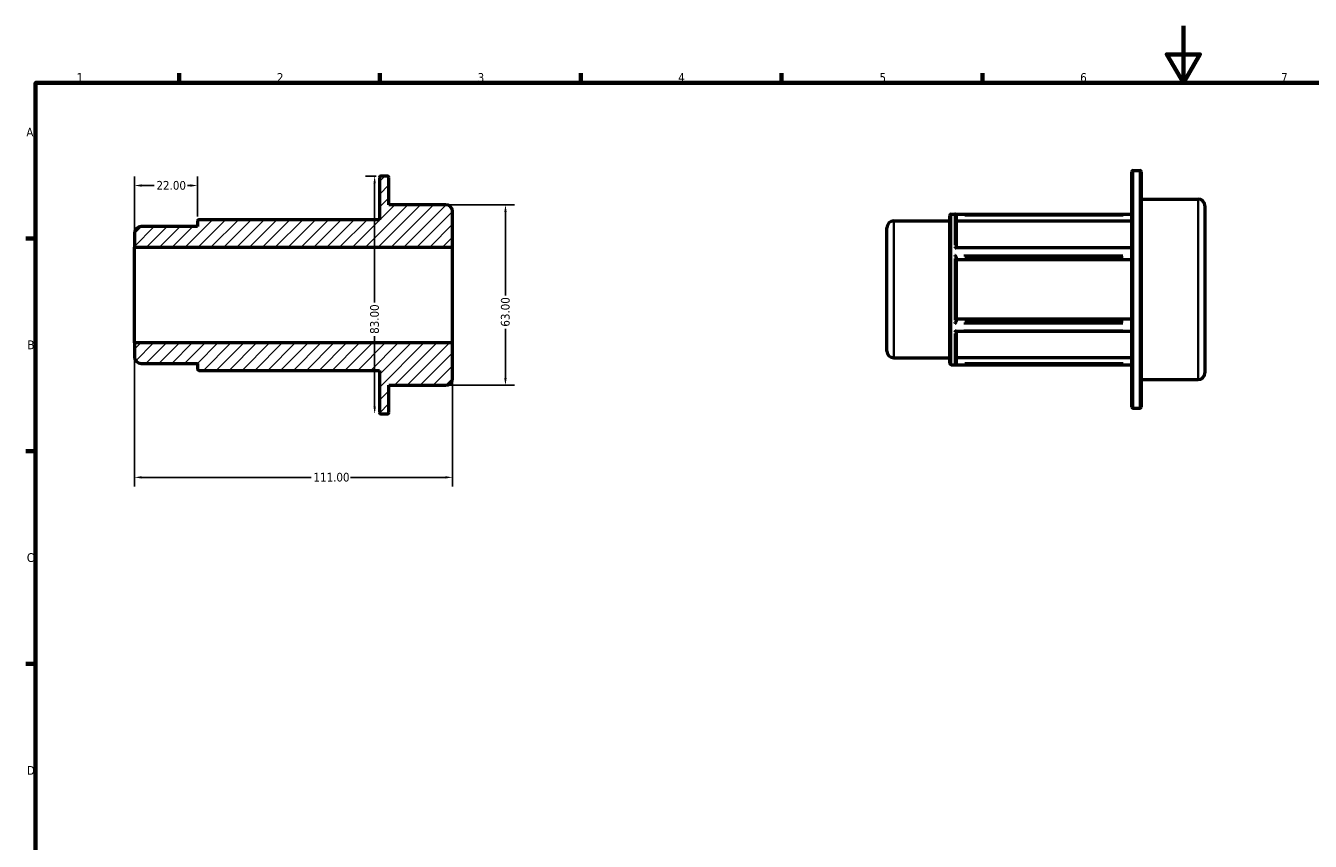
# Model space of a CAD drawing. Header units: millimetres. Extents: x 0 to 898, y 0 to 594.
# Tile 2 of 3: x 17 to 465, y 309 to 594. Entities that reach past the tile are written whole.
import ezdxf

# ---------------------------------------------------------------- set-up
doc = ezdxf.new("R2010")
doc.units = ezdxf.units.MM
for name, color, linetype, lineweight in [('Border (ANSI)', 7, 'Continuous', 70), ('Dimension (ANSI)', 7, 'Continuous', 25), ('Hatch (ANSI)', 7, 'Continuous', 18), ('Visible (ANSI)', 7, 'Continuous', 50), ('Visible Narrow (ANSI)', 7, 'Continuous', 35)]:
    doc.layers.add(name, color=color, linetype=linetype, lineweight=lineweight)
doc.styles.add('Note Text (ANSI)', font='tahoma.ttf')
doc.dimstyles.new('Default - mm (ANSI)', dxfattribs={"dimtxt": 3.048, "dimasz": 2.5, "dimexe": 3.175, "dimexo": 1.6002, "dimgap": 0.8, "dimtad": 0, "dimtoh": 1, "dimrnd": 1e-08, "dimzin": 4, "dimdsep": 46, "dimtxsty": 'Note Text (ANSI)', "dimcen": 0.09, "dimdle": 10, "dimclrd": 256, "dimclre": 256, "dimclrt": 256, "dimadec": 1, "dimazin": 1, "dimtfac": 1, "dimtofl": 0, "dimtmove": 0, "dimatfit": 3, "dimfxl": 1, "dimtolj": 1, "dimtzin": 4, "dimlwd": -1, "dimlwe": -1, "dimarcsym": 0})

# ---------------------------------------------------------------- blocks, each defined once
blk = doc.blocks.new('Borders Default Border')
at = {"layer": 'Border (ANSI)'}
for p, q in [((70.08, 574), (70.08, 577.45)), ((140.17, 574), (140.17, 577.45)), ((210.25, 574), (210.25, 577.45)), ((280.33, 574), (280.33, 577.45)), ((350.42, 574), (350.42, 577.45)), ((20, 519.75), (16.55, 519.75)), ((20, 445.5), (16.55, 445.5)), ((20, 371.25), (16.55, 371.25))]:
    blk.add_line(p, q, dxfattribs=at)
at = {"layer": 'Border (ANSI)', "flags": 128}
for points in [[(420.5, 594), (420.5, 574), (414.73, 584), (426.27, 584), (420.5, 574)], [(20, 20), (20, 574), (821, 574), (821, 20), (20, 20)]]:
    blk.add_lwpolyline(points, dxfattribs=at)
at = {"layer": 'Border (ANSI)', "char_height": 3.05, "attachment_point": 7, "style": 'Note Text (ANSI)'}
for s, insert in [('1', (34.35, 574.4)), ('2', (104.2, 574.4)), ('3', (174.26, 574.34)), ('4', (244.23, 574.4)), ('5', (314.48, 574.34)), ('6', (384.49, 574.34)), ('7', (454.6, 574.4)), ('A', (16.78, 555.35)), ('B', (17.15, 481.1)), ('C', (16.95, 406.8)), ('D', (16.96, 332.6))]:
    blk.add_mtext(s, dxfattribs=dict(at, insert=insert))
blk = doc.blocks.new('*D7')
at = {"layer": 'Defpoints', "color": 0, "transparency": 16777216}
for p in [(76.5, 538.23), (76.5, 525.81), (54.5, 516.73)]:
    blk.add_point(p, dxfattribs=at)
at = {"layer": 'Dimension (ANSI)', "transparency": 16777216}
for p, q in [((54.5, 518.33), (54.5, 541.4)), ((57, 538.23), (61.38, 538.23)), ((74, 538.23), (73.01, 538.23)), ((76.5, 527.41), (76.5, 541.4))]:
    blk.add_line(p, q, dxfattribs=at)
for points in [[(57, 538.64), (57, 537.81), (54.5, 538.23)], [(74, 538.64), (74, 537.81), (76.5, 538.23)]]:
    blk.add_solid(points, dxfattribs=at)
at = {"layer": 'Dimension (ANSI)', "transparency": 16777216, "insert": (62.18, 539.81), "char_height": 3.048, "attachment_point": 1, "style": 'Note Text (ANSI)'}
blk.add_mtext('\\A1;22.00', dxfattribs=at)
blk = doc.blocks.new('*D8')
at = {"layer": 'Defpoints', "color": 0, "transparency": 16777216}
for p in [(54.5, 483.27), (165.5, 483.27), (165.5, 436.38)]:
    blk.add_point(p, dxfattribs=at)
at = {"layer": 'Dimension (ANSI)', "transparency": 16777216}
for p, q in [((54.5, 481.67), (54.5, 433.21)), ((165.5, 481.67), (165.5, 433.21)), ((57, 436.38), (116.16, 436.38)), ((163, 436.38), (129.84, 436.38))]:
    blk.add_line(p, q, dxfattribs=at)
for points in [[(57, 436.8), (57, 435.96), (54.5, 436.38)], [(163, 436.8), (163, 435.96), (165.5, 436.38)]]:
    blk.add_solid(points, dxfattribs=at)
at = {"layer": 'Dimension (ANSI)', "transparency": 16777216, "insert": (116.96, 437.97), "char_height": 3.048, "attachment_point": 1, "style": 'Note Text (ANSI)'}
blk.add_mtext('\\A1;111.00', dxfattribs=at)
blk = doc.blocks.new('*D9')
at = {"layer": 'Defpoints', "color": 0, "transparency": 16777216}
for p in [(163.11, 531.5), (163.11, 468.5), (183.96, 468.5)]:
    blk.add_point(p, dxfattribs=at)
at = {"layer": 'Dimension (ANSI)', "transparency": 16777216}
for p, q in [((164.71, 531.5), (187.13, 531.5)), ((183.96, 529), (183.96, 499.84)), ((183.96, 471), (183.96, 488.16)), ((164.71, 468.5), (187.13, 468.5))]:
    blk.add_line(p, q, dxfattribs=at)
for points in [[(183.54, 529), (184.38, 529), (183.96, 531.5)], [(183.54, 471), (184.38, 471), (183.96, 468.5)]]:
    blk.add_solid(points, dxfattribs=at)
at = {"layer": 'Dimension (ANSI)', "transparency": 16777216, "insert": (182.37, 488.96), "char_height": 3.048, "attachment_point": 1, "rotation": 90, "style": 'Note Text (ANSI)'}
blk.add_mtext('\\A1;63.00', dxfattribs=at)
blk = doc.blocks.new('*D10')
at = {"layer": 'Defpoints', "color": 0, "transparency": 16777216}
for p in [(140.45, 541.5), (138.32, 458.5), (142.82, 458.5)]:
    blk.add_point(p, dxfattribs=at)
at = {"layer": 'Dimension (ANSI)', "transparency": 16777216}
for p, q in [((138.85, 541.5), (135.14, 541.5)), ((138.32, 539), (138.32, 497.35)), ((138.32, 461), (138.32, 485.65))]:
    blk.add_line(p, q, dxfattribs=at)
for points in [[(137.9, 539), (138.73, 539), (138.32, 541.5)], [(137.9, 461), (138.73, 461), (138.32, 458.5)]]:
    blk.add_solid(points, dxfattribs=at)
at = {"layer": 'Dimension (ANSI)', "transparency": 16777216, "insert": (136.72, 486.45), "char_height": 3.048, "attachment_point": 1, "rotation": 90, "style": 'Note Text (ANSI)'}
blk.add_mtext('\\A1;83.00', dxfattribs=at)

msp = doc.modelspace()

# ---------------------------------------------------------------- hatches: boundary and pattern name
at = {"layer": 'Hatch (ANSI)'}
h = msp.add_hatch(dxfattribs=at)
h.set_pattern_fill('ANSI31', color=256, scale=25.4, style=0)
h.set_pattern_definition([(45, (0, 0), (-2.245064, 2.245064), [])])
edge = h.paths.add_edge_path()
edge.add_ellipse((56.89, 478.489), major_axis=(-2.39, 0), ratio=1, start_angle=0, end_angle=90)
edge.add_line((56.89, 476.098), (76.5, 476.098))
edge.add_line((76.5, 476.098), (76.5, 474.186))
edge.add_ellipse((76.978, 474.186), major_axis=(-0.478, 0), ratio=1, start_angle=0, end_angle=90)
edge.add_line((76.978, 473.708), (139.97, 473.708))
edge.add_line((139.97, 473.708), (139.97, 458.978))
edge.add_ellipse((140.448, 458.978), major_axis=(-0.478, 0), ratio=1, start_angle=0, end_angle=90)
edge.add_line((140.448, 458.5), (142.822, 458.5))
edge.add_ellipse((142.822, 458.978), major_axis=(0, -0.478), ratio=1, start_angle=0, end_angle=90)
edge.add_line((143.3, 458.978), (143.3, 468.5))
edge.add_line((143.3, 468.5), (163.11, 468.5))
edge.add_ellipse((163.11, 470.89), major_axis=(0, -2.39), ratio=1, start_angle=0, end_angle=90)
edge.add_line((165.5, 470.89), (165.5, 483.269))
edge.add_line((165.5, 483.269), (54.5, 483.269))
edge.add_line((54.5, 483.269), (54.5, 478.489))
edge = h.paths.add_edge_path()
edge.add_ellipse((56.89, 521.511), major_axis=(0, 2.39), ratio=1, start_angle=0, end_angle=90)
edge.add_line((54.5, 521.511), (54.5, 516.731))
edge.add_line((54.5, 516.731), (165.5, 516.731))
edge.add_line((165.5, 516.731), (165.5, 529.11))
edge.add_ellipse((163.11, 529.11), major_axis=(2.39, 0), ratio=1, start_angle=0, end_angle=90)
edge.add_line((163.11, 531.5), (143.3, 531.5))
edge.add_line((143.3, 531.5), (143.3, 541.022))
edge.add_ellipse((142.822, 541.022), major_axis=(0.478, 0), ratio=1, start_angle=0, end_angle=90)
edge.add_line((142.822, 541.5), (140.448, 541.5))
edge.add_ellipse((140.448, 541.022), major_axis=(0, 0.478), ratio=1, start_angle=0, end_angle=90)
edge.add_line((139.97, 541.022), (139.97, 526.292))
edge.add_line((139.97, 526.292), (76.978, 526.292))
edge.add_ellipse((76.978, 525.814), major_axis=(0, 0.478), ratio=1, start_angle=0, end_angle=90)
edge.add_line((76.5, 525.814), (76.5, 523.902))
edge.add_line((76.5, 523.901), (56.89, 523.901))

# ---------------------------------------------------------------- linework, layer by layer
at = {"layer": 'Visible (ANSI)'}
for p, q in [((402.501, 460.96), (402.501, 543.004)), ((402.979, 543.482), (405.353, 543.482)), ((405.831, 543.004), (405.831, 460.96)), ((139.97, 541.022), (139.97, 526.292)), ((142.822, 541.5), (140.448, 541.5)), ((143.3, 531.5), (143.3, 541.022)), ((405.831, 533.482), (425.641, 533.482)), ((163.11, 531.5), (143.3, 531.5)), ((165.5, 516.731), (165.5, 529.11)), ((428.031, 531.092), (428.031, 472.872)), ((76.5, 525.814), (76.5, 523.901)), ((139.97, 526.292), (76.978, 526.292)), ((319.421, 525.884), (339.031, 525.884)), ((339.031, 476.169), (339.031, 527.796)), ((339.509, 528.274), (402.501, 528.274)), ((341.231, 527.725), (341.231, 516.589)), ((402.501, 525.807), (341.231, 525.807)), ((54.5, 521.511), (54.5, 516.731)), ((76.5, 523.901), (56.89, 523.901)), ((317.031, 480.471), (317.031, 523.494)), ((54.5, 516.731), (165.5, 516.731)), ((54.5, 483.269), (54.5, 516.731)), ((165.5, 483.269), (165.5, 516.731)), ((341.151, 516.589), (402.501, 516.589)), ((341.231, 513.198), (341.231, 490.767)), ((402.501, 512.239), (341.231, 512.239)), ((341.231, 491.726), (402.501, 491.726)), ((341.151, 487.375), (402.501, 487.375)), ((341.231, 487.375), (341.231, 476.24)), ((165.5, 483.269), (54.5, 483.269)), ((54.5, 483.269), (54.5, 478.489)), ((165.5, 470.89), (165.5, 483.269)), ((56.89, 476.098), (76.5, 476.098)), ((76.5, 476.098), (76.5, 474.186)), ((319.421, 478.081), (339.031, 478.081)), ((339.509, 475.691), (402.501, 475.691)), ((341.231, 478.157), (402.501, 478.157)), ((76.978, 473.708), (139.97, 473.708)), ((139.97, 473.708), (139.97, 458.978)), ((143.3, 458.978), (143.3, 468.5)), ((143.3, 468.5), (163.11, 468.5)), ((405.831, 470.482), (425.641, 470.482)), ((140.448, 458.5), (142.822, 458.5)), ((402.979, 460.482), (405.353, 460.482))]:
    msp.add_line(p, q, dxfattribs=at)
for centre, radius, start, end in [((402.979, 543.004), 0.478, 90, 180), ((405.353, 543.004), 0.478, 0, 90), ((140.448, 541.022), 0.478, 90, 180), ((142.822, 541.022), 0.478, 0, 90), ((425.641, 531.092), 2.39, 0, 90), ((163.11, 529.11), 2.39, 0, 90), ((76.978, 525.814), 0.478, 90, 180), ((319.421, 523.494), 2.39, 90, 180), ((339.509, 527.796), 0.478, 90, 180), ((56.89, 521.511), 2.39, 90, 180), ((319.421, 480.471), 2.39, 180, 270), ((56.89, 478.489), 2.39, 180, 270), ((339.509, 476.169), 0.478, 180, 270), ((76.978, 474.186), 0.478, 180, 270), ((163.11, 470.89), 2.39, 270, 0), ((425.641, 472.872), 2.39, 270, 0), ((140.448, 458.978), 0.478, 180, 270), ((142.822, 458.978), 0.478, 270, 0), ((402.979, 460.96), 0.478, 180, 270), ((405.353, 460.96), 0.478, 270, 0)]:
    msp.add_arc(centre, radius, start, end, dxfattribs=at)
for points, knots in [([(341.23, 527.756), (341.227, 527.801), (341.218, 527.845), (341.186, 527.936), (341.162, 527.981), (341.096, 528.073), (341.051, 528.116), (340.964, 528.174), (340.925, 528.193), (340.842, 528.222), (340.799, 528.231), (340.755, 528.233), (340.754, 528.233), (340.753, 528.233)], [-0.088459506, -0.088459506, -0.088459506, -0.088459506, -0.074705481, -0.074705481, -0.058269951, -0.058269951, -0.035862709, -0.035862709, -0.018254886, -0.018254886, 0, 0, 0.000439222, 0.000439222, 0.000439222, 0.000439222]), ([(340.753, 516.373), (340.754, 516.374), (340.755, 516.375), (340.806, 516.417), (340.856, 516.455), (340.95, 516.517), (340.995, 516.542), (341.079, 516.578), (341.119, 516.589), (341.151, 516.589)], [-0.215485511, -0.215485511, -0.215485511, -0.215485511, -0.214947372, -0.214947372, -0.189056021, -0.189056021, -0.164370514, -0.164370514, -0.139389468, -0.139389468, -0.139389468, -0.139389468]), ([(341.23, 513.213), (341.227, 513.236), (341.218, 513.263), (341.186, 513.331), (341.162, 513.372), (341.096, 513.471), (341.051, 513.53), (340.964, 513.631), (340.925, 513.675), (340.842, 513.76), (340.799, 513.801), (340.755, 513.841), (340.754, 513.842), (340.753, 513.843)], [-0.088459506, -0.088459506, -0.088459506, -0.088459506, -0.074705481, -0.074705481, -0.058269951, -0.058269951, -0.035862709, -0.035862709, -0.018254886, -0.018254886, 0, 0, 0.000439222, 0.000439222, 0.000439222, 0.000439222]), ([(340.753, 490.122), (340.754, 490.123), (340.755, 490.124), (340.806, 490.169), (340.856, 490.218), (340.95, 490.317), (340.995, 490.368), (341.08, 490.473), (341.12, 490.528), (341.178, 490.619), (341.199, 490.657), (341.222, 490.713), (341.228, 490.734), (341.23, 490.751)], [-0.21548551, -0.21548551, -0.21548551, -0.21548551, -0.21494737, -0.21494737, -0.18905602, -0.18905602, -0.16437051, -0.16437051, -0.13882001, -0.13882001, -0.11969472, -0.11969472, -0.10654987, -0.10654987, -0.10654987, -0.10654987]), ([(341.151, 487.375), (341.146, 487.375), (341.14, 487.376), (341.096, 487.38), (341.051, 487.397), (340.964, 487.44), (340.925, 487.464), (340.842, 487.52), (340.799, 487.553), (340.755, 487.59), (340.754, 487.591), (340.753, 487.592)], [-0.061670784, -0.061670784, -0.061670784, -0.061670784, -0.058269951, -0.058269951, -0.035862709, -0.035862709, -0.018254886, -0.018254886, 0, 0, 0.000439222, 0.000439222, 0.000439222, 0.000439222]), ([(340.753, 475.731), (340.754, 475.731), (340.755, 475.731), (340.806, 475.735), (340.856, 475.746), (340.95, 475.783), (340.995, 475.808), (341.08, 475.877), (341.12, 475.92), (341.178, 476.013), (341.199, 476.057), (341.222, 476.139), (341.228, 476.173), (341.23, 476.209)], [-0.21548551, -0.21548551, -0.21548551, -0.21548551, -0.21494737, -0.21494737, -0.18905602, -0.18905602, -0.16437051, -0.16437051, -0.13882001, -0.13882001, -0.11969472, -0.11969472, -0.10654987, -0.10654987, -0.10654987, -0.10654987])]:
    msp.add_open_spline(points, degree=3, knots=knots, dxfattribs=at)
for points in [[(341.231, 527.725), (341.231, 527.735), (341.231, 527.746), (341.23, 527.756)], [(341.231, 513.198), (341.231, 513.203), (341.231, 513.208), (341.23, 513.213)], [(341.23, 490.751), (341.231, 490.757), (341.231, 490.762), (341.231, 490.767)], [(341.23, 476.209), (341.231, 476.219), (341.231, 476.23), (341.231, 476.24)]]:
    msp.add_open_spline(points, degree=3, dxfattribs=at)
at = {"layer": 'Visible Narrow (ANSI)'}
for p, q in [((402.979, 542.971), (402.979, 460.993)), ((405.353, 460.993), (405.353, 542.971)), ((425.641, 470.87), (425.641, 533.095)), ((319.421, 525.59), (319.421, 478.375)), ((339.509, 527.95), (339.509, 476.014)), ((340.753, 517.386), (340.753, 528.136)), ((399.414, 528.233), (343.841, 528.233)), ((344.294, 527.756), (399.438, 527.756)), ((343.841, 516.373), (399.414, 516.373)), ((340.753, 491.233), (340.753, 512.732)), ((399.414, 513.843), (343.841, 513.843)), ((344.294, 513.213), (399.438, 513.213)), ((343.841, 490.122), (399.414, 490.122)), ((399.438, 490.751), (344.294, 490.751)), ((340.753, 475.828), (340.753, 486.578)), ((399.414, 487.592), (343.841, 487.592)), ((343.841, 475.731), (399.414, 475.731)), ((399.438, 476.209), (344.294, 476.209))]:
    msp.add_line(p, q, dxfattribs=at)

# ---------------------------------------------------------------- block references
msp.add_blockref('Borders Default Border', (0, 0))

# ---------------------------------------------------------------- dimensions: what is measured, and where the dimension line sits
at = {"layer": 'Dimension (ANSI)'}
for base, p1, p2, angle, override, picture, middle in [((76.5, 538.227), (54.5, 516.731), (76.5, 525.814), 180, {"dimtoh": 0, "dimdec": 2, "dimtp": 0, "dimtm": 0, "dimtdec": 2, "dimatfit": 1}, '*D7', (67.191, 538.227)), ((138.315, 458.5), (140.448, 541.5), (142.822, 458.5), 90, {"dimtoh": 0, "dimdec": 2, "dimse2": 1, "dimtp": 0, "dimtm": 0, "dimtdec": 2, "dimatfit": 1}, '*D10', (138.315, 491.5)), ((183.959, 468.5), (163.11, 531.5), (163.11, 468.5), 90, {"dimtoh": 0, "dimdec": 2, "dimtp": 0, "dimtm": 0, "dimtdec": 2, "dimatfit": 1}, '*D9', (183.959, 494)), ((165.5, 436.382), (54.5, 483.269), (165.5, 483.269), 180, {"dimtoh": 0, "dimdec": 2, "dimtp": 0, "dimtm": 0, "dimtdec": 2, "dimatfit": 1}, '*D8', (123, 436.382))]:
    dim = msp.add_linear_dim(base=base, p1=p1, p2=p2, angle=angle, dimstyle='Default - mm (ANSI)', override=override, dxfattribs=at)
    dim.commit()
    dim.dimension.update_dxf_attribs({"geometry": picture, "text_midpoint": middle, "dimtype": 160})

doc.saveas('drawing.dxf')
